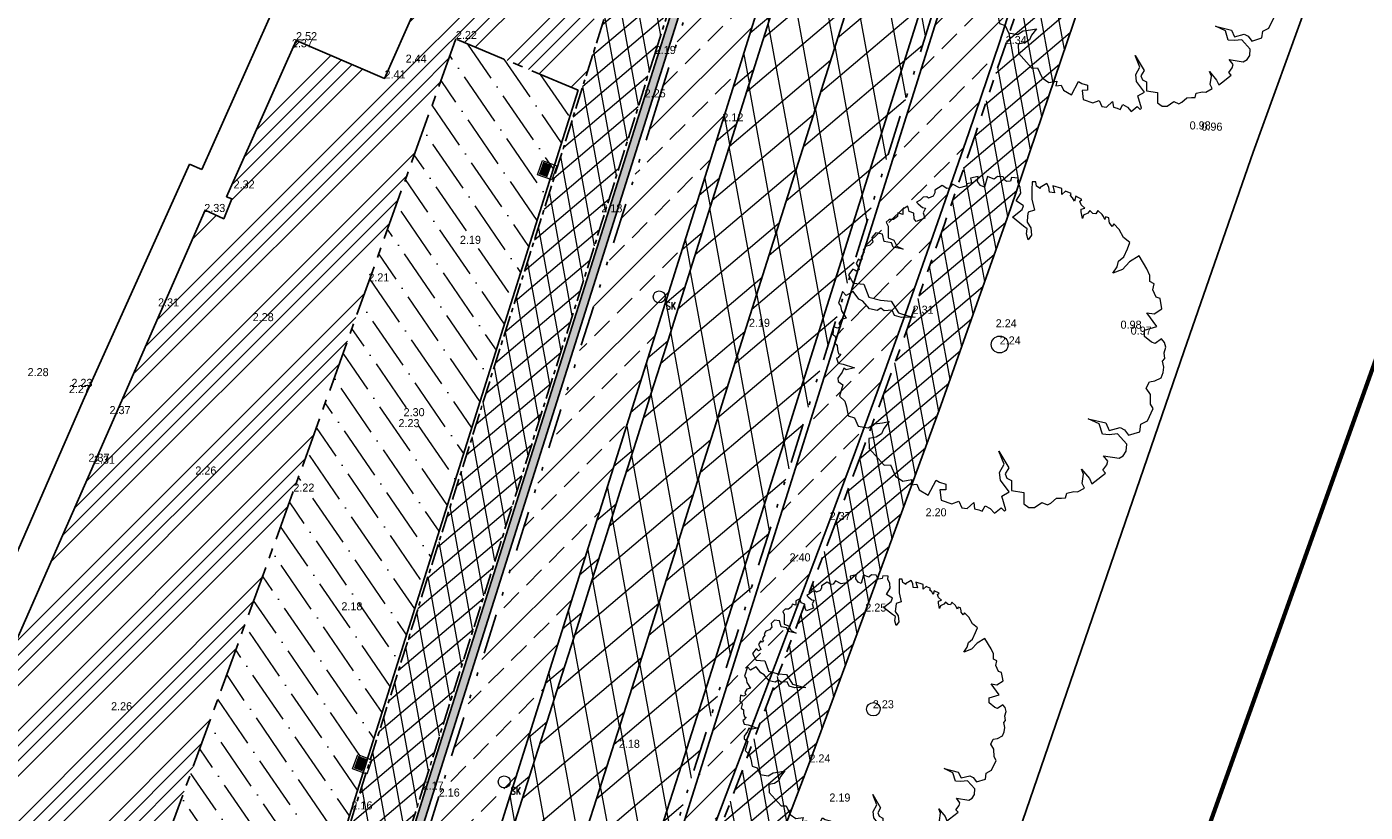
# Model space of a CAD drawing. Header units: metres. Extents: x 136326 to 137932, y 453212 to 454725.
# Tile 78 of 92: x 136736 to 136776, y 454336 to 454359. Entities that reach past the tile are written whole.
import ezdxf

# ---------------------------------------------------------------- set-up
doc = ezdxf.new("R2010")
doc.units = ezdxf.units.M
for name, pattern in [('CENTER__G5', [2.4, 1.5, -0.3, 0.3, -0.3]), ('CENTERX2', [101.6, 63.5, -12.7, 12.7, -12.7]), ('DIVIDE__G5', [3.75, 1.5, -0.75, 0, -0.75, 0, -0.75]), ('PHANTOM__G5', [5.25, 1.5, -0.75, 0.75, -0.75, 0.75, -0.75])]:
    doc.linetypes.add(name, pattern=pattern)
for name, color, linetype, lineweight in [('-DR-alg-bladkaders viewports', 7, 'Continuous', 60), ('-DR-bs-boom', 253, 'Continuous', 13), ('-DR-v-gr-gras', 72, 'Continuous', 9), ('-DR-v-vh-arc-asfalt opbreken', 252, 'Continuous', 9), ('-DR-v-vh-arc-asfalt opbreken middengeleiders', 252, 'Continuous', 9), ('-DR-v-vh-arc-bss grijs keiformaat', 252, 'Continuous', 9), ('-DR-v-vh-arc-sbs df bruinrood', 252, 'Continuous', 9)]:
    doc.layers.add(name, color=color, linetype=linetype, lineweight=lineweight)
doc.layers.add('-DR-alg-hulplijnen hartlijn asfalt nieuwe fietsstraat', color=7, linetype='Continuous', true_color=0xad72b6, plot=False)
doc.layers.add('-DR-alg-hulplijnen kantverharding asfalt nieuwe fietsstraat', color=7, linetype='Continuous', true_color=0xff9429, plot=False)
for name, color, linetype in [('-DR-alg-projectgrens 1-200', 3, 'PROJECTGRENS_1-200'), ('-DR-bs-txt-hoogtemaat', 253, 'Continuous'), ('-DR-nw-vh-scheiding erfgrens en bebouwing', 3, 'Continuous'), ('-DR-v-vh-band 10x20', 5, 'CENTER__G5'), ('-DR-v-vh-band 10x20 gazonband', 5, 'CENTERX2'), ('-DR-v-vh-band 18-20x25', 5, 'DIVIDE__G5'), ('-DR-v-vh-band achterkant band', 1, 'Continuous'), ('-DR-v-vh-band RWS', 5, 'PHANTOM__G5'), ('-DR-v-vh-kantverharding', 4, 'Continuous'), ('-DR-v-vh-kantverharding asfalt fietspad', 2, 'Continuous')]:
    doc.layers.add(name, color=color, linetype=linetype)
for name, color, linetype, lineweight, true_color in [('-DR-v-vh-arc-asfalt fietspad', 7, 'Continuous', 9, 0xdfbfc7), ('B-ME-IE-MEUBILAIR_STRAATKOLK-S', 1, 'Continuous', 0, 0xff0000), ('B-ME-IE-MEUBILAIR_TROTTOIRKOLK-S', 1, 'Continuous', 0, 0xff0000)]:
    doc.layers.add(name, color=color, linetype=linetype, lineweight=lineweight, true_color=true_color)
doc.styles.add('18_100', font='romans', dxfattribs={"width": 0.8, "height": 0.18})
doc.styles.add('18_200', font='romans', dxfattribs={"width": 0.8, "height": 0.36})
doc.styles.add('Drong', font='txt', dxfattribs={"height": 1.8})
doc.linetypes.add('PROJECTGRENS_1-200', pattern='A,0.32,-0.13,[133,ltypeshp.shx,S=0.13,R=0,X=-0.13,Y=0],-0.13,1.27', length=1.85)
pattern_1 = [(220.33562535, (0, 0), (0.3301045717, -0.388755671), []), (280.33562535, (0, 0), (0.5017245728, 0.0915011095), [])]

# ---------------------------------------------------------------- blocks, each defined once
blk = doc.blocks.new('STRAATKOLK')
blk.add_ellipse((0, 0), major_axis=(-0.127, 0.127), ratio=1, start_param=3.926991, end_param=10.210176)
at = {"style": '18_100', "width": 0.8}
blk.add_text('SK', height=0.216, dxfattribs=at).set_placement((0.193, -0.375))
at = {"style": '18_200', "width": 0.8}
blk.add_attdef('HOOGTE', (0.29, 0.211), '', height=0.25, dxfattribs=at)
blk = doc.blocks.new('trottoirkolk')
blk.add_hatch(color=256).paths.add_polyline_path([(0.03, 0.15), (0.03, 0.42), (0.42, 0.42), (0.42, 0.15)])
blk.add_lwpolyline([(0, 0), (0, 0.45), (0.45, 0.45), (0.45, 0)], close=True)
blk = doc.blocks.new('Boom bestaand 1')
blk.add_lwpolyline([(-0.0612, 0.3923), (-0.0736, 0.4117), (-0.087, 0.4225), (-0.0926, 0.4415), (-0.1106, 0.4615), (-0.1242, 0.4751), (-0.1453, 0.464), (-0.1728, 0.4611), (-0.1945, 0.4533), (-0.1892, 0.4456), (-0.2017, 0.4432), (-0.2068, 0.4444), (-0.2172, 0.4471), (-0.2235, 0.4396), (-0.2169, 0.4339), (-0.2271, 0.4339), (-0.2331, 0.433), (-0.2499, 0.4257), (-0.2427, 0.4167), (-0.2476, 0.4092), (-0.2589, 0.4043), (-0.2544, 0.3953), (-0.2533, 0.3814), (-0.2458, 0.3746), (-0.266, 0.3788), (-0.2728, 0.3822), (-0.2717, 0.3934), (-0.2848, 0.3874), (-0.2965, 0.3882), (-0.2987, 0.3953), (-0.3145, 0.3822), (-0.3029, 0.3735), (-0.3141, 0.372), (-0.3232, 0.3686), (-0.3277, 0.3731), (-0.3404, 0.3607), (-0.3359, 0.3465), (-0.3526, 0.3537), (-0.3703, 0.3325), (-0.3491, 0.329), (-0.3569, 0.3156), (-0.371, 0.3198), (-0.3837, 0.3191), (-0.3802, 0.2951), (-0.3781, 0.2944), (-0.3887, 0.2873), (-0.4014, 0.2902), (-0.4056, 0.2803), (-0.3837, 0.2704), (-0.359, 0.2591), (-0.3251, 0.2535), (-0.3272, 0.2337), (-0.318, 0.228), (-0.3011, 0.2189), (-0.282, 0.2224), (-0.2608, 0.2153), (-0.2523, 0.2012), (-0.27, 0.204), (-0.2834, 0.2118), (-0.2947, 0.2047), (-0.3322, 0.185), (-0.3413, 0.2203), (-0.3505, 0.2287), (-0.3724, 0.2146), (-0.388, 0.2358), (-0.4042, 0.2415), (-0.4226, 0.2415), (-0.4315, 0.2467), (-0.4416, 0.2292), (-0.4325, 0.2224), (-0.436, 0.2111), (-0.4423, 0.2083), (-0.453, 0.2067), (-0.4613, 0.1921), (-0.4572, 0.18), (-0.4671, 0.1702), (-0.4727, 0.1652), (-0.4473, 0.144), (-0.4565, 0.1356), (-0.4706, 0.132), (-0.484, 0.1398), (-0.4883, 0.1172), (-0.4847, 0.1158), (-0.4748, 0.1137), (-0.477, 0.101), (-0.4713, 0.0946), (-0.4748, 0.0748), (-0.4932, 0.0607), (-0.4854, 0.0473), (-0.4875, 0.0402), (-0.5017, 0.0304), (-0.4974, 0.0049), (-0.4897, 0.0021), (-0.4832, -0.006), (-0.4832, -0.0211), (-0.4886, -0.0247), (-0.4921, -0.0353), (-0.4877, -0.0469), (-0.4868, -0.0593), (-0.4797, -0.0567), (-0.4646, -0.0487), (-0.4592, -0.0416), (-0.4495, -0.0531), (-0.4326, -0.0549), (-0.4342, -0.0824), (-0.4439, -0.0844), (-0.4591, -0.0789), (-0.4694, -0.0898), (-0.4853, -0.0874), (-0.4835, -0.1044), (-0.469, -0.1108), (-0.4787, -0.1222), (-0.4698, -0.128), (-0.4666, -0.142), (-0.4712, -0.1535), (-0.4673, -0.1649), (-0.4544, -0.1649), (-0.422, -0.1781), (-0.41, -0.1658), (-0.3893, -0.1644), (-0.3736, -0.1512), (-0.391, -0.1753), (-0.4052, -0.1753), (-0.417, -0.1934), (-0.4393, -0.1893), (-0.4502, -0.206), (-0.443, -0.2225), (-0.4293, -0.2254), (-0.424, -0.2366), (-0.4254, -0.251), (-0.4188, -0.2613), (-0.4123, -0.2603), (-0.4066, -0.2696), (-0.4013, -0.2747), (-0.3966, -0.2735), (-0.3925, -0.2806), (-0.3993, -0.2847), (-0.3905, -0.2962), (-0.3764, -0.2947), (-0.3703, -0.2952), (-0.369, -0.3047), (-0.3739, -0.3072), (-0.379, -0.3111), (-0.3686, -0.3301), (-0.3402, -0.3274), (-0.325, -0.2991), (-0.284, -0.3012), (-0.2611, -0.2728), (-0.2463, -0.245), (-0.2054, -0.239), (-0.1868, -0.2166), (-0.1743, -0.1981), (-0.1896, -0.2363), (-0.2027, -0.2526), (-0.2201, -0.2532), (-0.2283, -0.2756), (-0.2392, -0.281), (-0.237, -0.2947), (-0.2507, -0.3132), (-0.2791, -0.3219), (-0.2898, -0.3304), (-0.3173, -0.3368), (-0.3146, -0.3612), (-0.3304, -0.3661), (-0.3025, -0.3907), (-0.2927, -0.3885), (-0.278, -0.3918), (-0.2529, -0.3874), (-0.2548, -0.4016), (-0.2471, -0.4137), (-0.2373, -0.413), (-0.2359, -0.4235), (-0.244, -0.4329), (-0.2234, -0.4441), (-0.2184, -0.4397), (-0.2103, -0.44), (-0.1991, -0.4488), (-0.19, -0.4441), (-0.1778, -0.4485), (-0.164, -0.4505), (-0.1606, -0.4451), (-0.1549, -0.4573), (-0.1555, -0.4613), (-0.14, -0.4627), (-0.1312, -0.4505), (-0.1096, -0.4259), (-0.1073, -0.4238), (-0.1116, -0.4488), (-0.1194, -0.4525), (-0.1103, -0.462), (-0.0992, -0.4807), (-0.089, -0.4841), (-0.0747, -0.4752), (-0.0482, -0.4977), (-0.0278, -0.4895), (-0.0108, -0.4916), (0.0157, -0.4977), (0.0286, -0.4827), (0.0558, -0.482), (0.072, -0.457), (0.069, -0.4349), (0.0757, -0.4119), (0.0796, -0.3924), (0.0927, -0.4156), (0.1039, -0.4278), (0.1075, -0.4466), (0.1025, -0.468), (0.1299, -0.4785), (0.1933, -0.4575), (0.2001, -0.44), (0.2363, -0.4392), (0.2587, -0.4253), (0.2652, -0.3991), (0.2784, -0.4081), (0.2832, -0.3913), (0.3018, -0.3913), (0.3264, -0.3733), (0.2952, -0.3338), (0.3048, -0.3266), (0.3174, -0.3112), (0.333, -0.3182), (0.3264, -0.335), (0.3552, -0.3436), (0.3781, -0.3189), (0.3793, -0.296), (0.4017, -0.296), (0.4096, -0.2826), (0.4002, -0.2572), (0.4186, -0.2622), (0.4261, -0.2522), (0.4345, -0.2443), (0.4231, -0.2298), (0.4365, -0.2194), (0.4544, -0.2139), (0.448, -0.1886), (0.4609, -0.1841), (0.4584, -0.1786), (0.4161, -0.1731), (0.4136, -0.1478), (0.3708, -0.1582), (0.3489, -0.1512), (0.3315, -0.1289), (0.2902, -0.1279), (0.3474, -0.1209), (0.3593, -0.1378), (0.3737, -0.1384), (0.3856, -0.1284), (0.4119, -0.1403), (0.4319, -0.109), (0.4632, -0.1221), (0.4795, -0.1133), (0.4858, -0.0977), (0.4808, -0.0718), (0.4943, -0.0594), (0.4931, -0.0482), (0.4862, -0.0269), (0.4918, -0.0131), (0.4962, -0.0015), (0.4851, 0.0073), (0.4884, 0.0283), (0.494, 0.0383), (0.4918, 0.0615), (0.4763, 0.0609), (0.4531, 0.0758), (0.4365, 0.0758), (0.4719, 0.0863), (0.489, 0.0863), (0.4862, 0.0979), (0.4761, 0.1368), (0.4651, 0.1329), (0.455, 0.15), (0.4464, 0.1571), (0.4261, 0.1516), (0.4511, 0.1914), (0.4495, 0.2054), (0.4402, 0.2194), (0.4215, 0.2288), (0.3832, 0.2155), (0.3754, 0.1921), (0.3661, 0.1742), (0.3341, 0.1773), (0.3068, 0.1532), (0.3395, 0.1968), (0.3637, 0.1976), (0.3692, 0.2304), (0.3801, 0.2397), (0.3996, 0.2444), (0.4034, 0.279), (0.3842, 0.2903), (0.3824, 0.313), (0.3563, 0.3433), (0.3406, 0.3414), (0.3141, 0.3521), (0.2925, 0.3482), (0.2787, 0.3649), (0.2826, 0.3806), (0.2817, 0.4012), (0.2696, 0.4131), (0.256, 0.4212), (0.2376, 0.4248), (0.2327, 0.4339), (0.2168, 0.4384), (0.2036, 0.45), (0.1887, 0.4518), (0.1757, 0.4483), (0.1806, 0.4248), (0.1727, 0.4169), (0.1492, 0.4041), (0.1325, 0.412), (0.1367, 0.4496), (0.0873, 0.4385), (0.0991, 0.4571), (0.0942, 0.4846), (0.0638, 0.4915), (0.0559, 0.4826), (0.0314, 0.4826), (0.0166, 0.4925), (0.0058, 0.4836), (-0.0114, 0.491), (-0.0324, 0.4905), (-0.0772, 0.485), (-0.0717, 0.4517), (-0.0599, 0.4236), (-0.0612, 0.3923)])
blk.add_circle((0, 0), 0.0251)

msp = doc.modelspace()

# ---------------------------------------------------------------- hatches: boundary and pattern name
at = {"layer": '-DR-v-gr-gras'}
h = msp.add_hatch(dxfattribs=at)
h.set_pattern_fill('ANSI36', color=256, scale=0.2, angle=79.41894637)
h.paths.add_polyline_path([(136752.658, 454357.072), (136749.022, 454358.598), (136744.191, 454345.141), (136740.396, 454334.716), (136742.367, 454330.253), (136740.478, 454325.977), (136737.585, 454319.225), (136742.526, 454318.312), (136742.533, 454318.517), (136742.528, 454319.108), (136742.499, 454319.698), (136742.241, 454322.627), (136742.314, 454322.633), (136742.314, 454322.633), (136742.296, 454323.092), (136742.326, 454323.443), (136742.366, 454323.793), (136742.416, 454324.141), (136742.54, 454324.809), (136742.701, 454325.469), (136742.897, 454326.12), (136745.918, 454335.69)])
at = {"layer": '-DR-v-vh-arc-asfalt fietspad', "transparency": 33554687}
h = msp.add_hatch(dxfattribs=at)
h.set_pattern_fill('AVH-ASFALT', color=256, scale=0.51, angle=90, pattern_type=2)
h.set_pattern_definition(pattern_1)
h.paths.add_polyline_path([(136795.234, 454446.627), (136793.478, 454447.191), (136793.398, 454446.942), (136790.452, 454437.726), (136787.93, 454429.602), (136784.119, 454417.634), (136780.338, 454405.709), (136775.837, 454391.431), (136773.793, 454385.186), (136773.654, 454384.73), (136773.377, 454383.827), (136773.049, 454382.793), (136772.918, 454382.326), (136769.027, 454369.951), (136766.783, 454362.764), (136765.361, 454358.444), (136764.46, 454355.764), (136763.538, 454353.091), (136762.595, 454350.426), (136761.846, 454348.358), (136761.085, 454346.294), (136760.31, 454344.235), (136756.421, 454333.902), (136755.049, 454330.133), (136754.102, 454327.564), (136752.04, 454321.65), (136750.785, 454318.021), (136750.15, 454316.091), (136749.63, 454314.614), (136747.971, 454309.76), (136747.85, 454309.306), (136746.856, 454306.352), (136748.532, 454305.788), (136751.765, 454315.298), (136753.688, 454320.853), (136754.727, 454323.902), (136756.8, 454329.822), (136758.11, 454333.386), (136759.528, 454337.09), (136761.189, 454341.572), (136763.389, 454347.563), (136765.513, 454353.58), (136767.563, 454359.624), (136768.619, 454362.837), (136769.653, 454366.057), (136770.666, 454369.283), (136774.268, 454380.756), (136774.972, 454382.974), (136777.928, 454392.335), (136782.771, 454407.587), (136786.31, 454418.642), (136789.486, 454428.897), (136791.038, 454433.589), (136791.392, 454434.668), (136791.521, 454435.052), (136791.854, 454436.065), (136792.812, 454438.968), (136793.109, 454439.971)])
h = msp.add_hatch(dxfattribs=at)
h.set_pattern_fill('AVH-ASFALT', color=256, scale=0.51, angle=90, pattern_type=2)
h.set_pattern_definition(pattern_1)
h.paths.add_polyline_path([(136753.541, 454353.722), (136754.932, 454358.149), (136757.689, 454366.902), (136759.922, 454374.052), (136762.949, 454383.603), (136763.248, 454384.523), (136764.294, 454387.873), (136765.035, 454390.182), (136766.246, 454394), (136767.133, 454396.794), (136768.954, 454402.555), (136773.515, 454417.003), (136778.006, 454431.259), (136778.724, 454433.389), (136780.691, 454439.65), (136779.024, 454440.176), (136778.994, 454440.082), (136778.041, 454437.014), (136777.07, 454434.078), (136776.863, 454433.398), (136775.867, 454430.293), (136775.659, 454429.635), (136773.713, 454423.434), (136769.461, 454409.947), (136765.738, 454398.228), (136763.321, 454390.572), (136762.528, 454388.058), (136761.709, 454385.519), (136759.005, 454376.893), (136756.173, 454367.897), (136753.39, 454359.077), (136746.001, 454335.658), (136743.005, 454326.103), (136742.807, 454325.459), (136742.646, 454324.805), (136742.524, 454324.143), (136742.476, 454323.798), (136742.438, 454323.451), (136742.411, 454323.104), (136742.448, 454322.644), (136742.681, 454319.707), (136742.694, 454319.188), (136742.694, 454318.67), (136742.681, 454318.151), (136742.654, 454317.633), (136742.615, 454317.116), (136742.477, 454315.918), (136742.471, 454315.919), (136742.305, 454314.941), (136742.063, 454313.869), (136741.764, 454312.811), (136741.521, 454312.096), (136743.136, 454311.546), (136743.383, 454312.385), (136743.763, 454313.728), (136743.905, 454314.251), (136744.028, 454314.779), (136744.134, 454315.31), (136744.306, 454316.298), (136744.421, 454317.563), (136744.44, 454317.817), (136744.455, 454318.071), (136744.467, 454318.326), (136744.436, 454319.333), (136744.402, 454320.341), (136744.365, 454321.348), (136744.338, 454322.016), (136744.31, 454322.685), (136744.28, 454323.353), (136744.284, 454323.682), (136744.306, 454324.011), (136744.346, 454324.338), (136744.407, 454324.674), (136744.487, 454325.006), (136744.587, 454325.332), (136748.034, 454336.281)])
at = {"layer": '-DR-v-vh-arc-asfalt opbreken'}
h = msp.add_hatch(dxfattribs=at)
h.set_pattern_fill('AVH-ASFALT_LAAG1-D', color=256, scale=30, angle=90, pattern_type=2)
h.set_pattern_definition([(220.33562535, (0, 0), (0.5825374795, -0.6860394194), []), (280.33562535, (0, 0), (0.885396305, 0.1614725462), [])])
edge = h.paths.add_edge_path()
edge.add_line((136770.545, 454397.834), (136770.149, 454397.959))
edge.add_line((136770.149, 454397.959), (136769.523, 454395.971))
edge.add_line((136769.523, 454395.971), (136767.546, 454389.831))
edge.add_line((136767.546, 454389.831), (136765.437, 454383.135))
edge.add_line((136765.437, 454383.135), (136764.993, 454381.745))
edge.add_line((136764.993, 454381.745), (136761.967, 454372.117))
edge.add_line((136761.967, 454372.117), (136761.967, 454372.116))
edge.add_line((136761.967, 454372.116), (136760.035, 454366.045))
edge.add_line((136760.035, 454366.045), (136756.942, 454356.149))
edge.add_line((136756.942, 454356.149), (136746.648, 454323.458))
edge.add_line((136746.648, 454323.458), (136746.94, 454323.357))
edge.add_arc((132463.741, 455704.591), 4500.4, 342.126672, 342.475503)
edge.add_line((136755.27, 454349.46), (136770.545, 454397.834))
edge = h.paths.add_edge_path()
edge.add_line((136774.881, 454396.472), (136772.548, 454397.205))
edge.add_line((136772.548, 454397.205), (136757.272, 454348.827))
edge.add_arc((132463.741, 455704.591), 4502.5, 342.129926, 342.475503, ccw=False)
edge.add_line((136749.017, 454322.956), (136751.47, 454322.165))
edge.add_line((136751.47, 454322.165), (136753.209, 454327.695))
edge.add_line((136753.209, 454327.695), (136764.4, 454363.196))
edge.add_line((136764.4, 454363.196), (136766.738, 454370.66))
edge.add_line((136766.738, 454370.66), (136771.102, 454384.558))
edge.add_line((136771.102, 454384.558), (136773.559, 454392.315))
edge.add_line((136773.559, 454392.315), (136774.881, 454396.472))
h.paths.add_polyline_path([(136773.151, 454399.112), (136775.487, 454398.379), (136778.093, 454406.577), (136781.805, 454418.333), (136785.308, 454429.373), (136780.56, 454430.88), (136776.152, 454416.917), (136771.323, 454401.688), (136770.749, 454399.866), (136771.147, 454399.742), (136774.961, 454411.82), (136776.964, 454411.188)])
h = msp.add_hatch(dxfattribs=at)
h.set_pattern_fill('AVH-ASFALT_LAAG1-D', color=256, scale=30, angle=90, pattern_type=2)
h.set_pattern_definition([(220.335625, (136419.718, 453326.2367), (0.5825375, -0.6860394), []), (280.335625, (136419.718, 453326.2367), (0.8853963, 0.16147255), [])])
edge = h.paths.add_edge_path()
edge.add_line((136772.548, 454397.205), (136770.545, 454397.834))
edge.add_line((136770.545, 454397.834), (136755.27, 454349.46))
edge.add_arc((132463.741, 455704.591), 4500.4, 342.283906, 342.475503, ccw=False)
edge.add_line((136750.714, 454335.116), (136752.715, 454334.477))
edge.add_arc((132463.741, 455704.591), 4502.5, 342.283906, 342.475503)
edge.add_line((136757.272, 454348.827), (136772.548, 454397.205))
at = {"layer": '-DR-v-vh-arc-asfalt opbreken middengeleiders'}
h = msp.add_hatch(color=256, dxfattribs=at)
h.dxf.hatch_style = 1
h.paths.add_polyline_path([(136744.566, 454321.349), (136744.649, 454320.344), (136744.682, 454319.337), (136744.665, 454318.329), (136744.653, 454318.074), (136744.638, 454317.82), (136744.619, 454317.566), (136744.939, 454317.525), (136745.442, 454317.357), (136745.727, 454317.261), (136747.441, 454322.639), (136747.168, 454322.737), (136747.251, 454323.017), (136744.502, 454323.967), (136748.342, 454336.178), (136754.852, 454356.779), (136758.06, 454366.951), (136759.824, 454372.578), (136759.594, 454372.65), (136757.776, 454366.828), (136754.632, 454356.859), (136748.122, 454336.279), (136744.678, 454325.292), (136744.576, 454324.975), (136744.495, 454324.652), (136744.435, 454324.324), (136744.397, 454323.996), (136744.38, 454323.667), (136744.384, 454323.337), (136744.48, 454323.324)])
at = {"layer": '-DR-v-vh-arc-bss grijs keiformaat'}
h = msp.add_hatch(dxfattribs=at)
h.set_pattern_fill('ANSI33', color=256, scale=0.2)
h.paths.add_polyline_path([(136756.942, 454356.149), (136760.035, 454366.045), (136761.99, 454372.19), (136761.931, 454372.077), (136761.843, 454371.98), (136761.734, 454371.909), (136761.614, 454371.869), (136761.488, 454371.859), (136761.364, 454371.88), (136760.224, 454372.239), (136760.17, 454372.261), (136760.111, 454372.269), (136760.053, 454372.263), (136759.998, 454372.243), (136759.948, 454372.21), (136759.908, 454372.166), (136759.88, 454372.113), (136759.866, 454372.055), (136758.241, 454366.911), (136755.034, 454356.739), (136748.512, 454336.073), (136744.854, 454324.35), (136744.836, 454324.293), (136744.832, 454324.234), (136744.842, 454324.176), (136744.866, 454324.121), (136744.897, 454324.078), (136744.937, 454324.043), (136744.983, 454324.017), (136745.034, 454324.001), (136746.641, 454323.46), (136749.992, 454334.076)])
h = msp.add_hatch(dxfattribs=at)
h.set_pattern_fill('ANSI33', color=256, scale=0.2)
h.paths.add_polyline_path([(136765.178, 454358.494), (136766.553, 454362.815), (136764.959, 454363.325), (136764.861, 454363.056), (136764.56, 454363.152), (136753.381, 454327.625), (136751.52, 454321.63), (136751.812, 454321.531), (136753.824, 454327.352), (136754.85, 454330.195), (136756.246, 454333.989), (136760.131, 454344.293), (136760.895, 454346.343), (136761.648, 454348.397), (136762.391, 454350.455), (136763.338, 454353.128), (136764.267, 454355.808)])
at = {"layer": '-DR-v-vh-arc-sbs df bruinrood'}
h = msp.add_hatch(dxfattribs=at)
h.set_pattern_fill('ANSI34', color=256, scale=0.1)
h.paths.add_polyline_path([(136752.823, 454369.423), (136757.637, 454383.664), (136758.824, 454386.428), (136755.695, 454387.589), (136754.784, 454383.826), (136754.918, 454383.768), (136751.407, 454375.838), (136748.672, 454369.513), (136749.16, 454369.27), (136748.93, 454368.74), (136748.79, 454368.81), (136746.738, 454364.164), (136749.357, 454362.983), (136746.901, 454357.424), (136748.406, 454356.884), (136749.022, 454358.598), (136752.658, 454357.072), (136752.748, 454357.043), (136753.39, 454359.077), (136753.305, 454359.126), (136749.718, 454360.679)])
h = msp.add_hatch(dxfattribs=at)
h.set_pattern_fill('ANSI34', color=256, scale=0.1)
h.paths.add_polyline_path([(136742.367, 454330.253), (136740.396, 454334.716), (136744.191, 454345.141), (136748.406, 454356.884), (136746.901, 454357.424), (136744.272, 454358.558), (136742.21, 454353.91), (136742.36, 454353.85), (136742.123, 454353.256), (136741.571, 454353.512), (136738.917, 454347.442), (136735.404, 454339.457), (136727.668, 454342.876), (136721.306, 454329.867), (136721.262, 454329.766), (136721.45, 454329.696), (136725.15, 454328.15), (136723.886, 454324.983), (136720.037, 454326.47), (136719.868, 454326.534), (136718.015, 454322.242), (136726.702, 454318.486), (136728.138, 454317.854), (136728.559, 454318.811), (136732.024, 454317.268), (136730.808, 454314.401), (136734.788, 454312.713), (136735.875, 454315.276), (136736.606, 454316.964), (136742.279, 454315.951), (136742.471, 454315.919), (136742.489, 454316.024), (136742.615, 454317.116), (136742.654, 454317.633), (136742.681, 454318.151), (136742.685, 454318.308), (136742.526, 454318.312), (136737.585, 454319.225), (136740.478, 454325.977)])

# ---------------------------------------------------------------- linework, layer by layer
at = {"layer": '-DR-alg-bladkaders viewports'}
msp.add_lwpolyline([(136823.357, 454480.592), (136757.911, 454297.452), (136709.237, 454314.846), (136774.682, 454497.986)], close=True, dxfattribs=at)
at = {"layer": '-DR-alg-hulplijnen hartlijn asfalt nieuwe fietsstraat'}
msp.add_lwpolyline([(136781.314, 454424.963), (136757.272, 454348.827, -0.010389), (136697.245, 454171.637), (136619.145, 453955.95), (136588.279, 453870.709), (136579.713, 453847.052, 0.004102), (136571.537, 453823.883, -0.004267), (136562.996, 453799.701), (136431.623, 453437.641, 0.002152), (136391.004, 453324.177), (136379.088, 453290.434), (136365.735, 453256.179), (136360.793, 453242.184)], format="xyb", dxfattribs=at)
at = {"layer": '-DR-alg-hulplijnen kantverharding asfalt nieuwe fietsstraat'}
for points in [[(136782.187, 454454.718), (136782.781, 454444.488, -0.091214), (136782.11, 454439.102), (136781.823, 454438.194), (136779.415, 454430.566), (136779.372, 454430.431, 0.080612), (136779.141, 454428.846), (136779.165, 454427.314, -0.080612), (136778.934, 454425.729), (136779.311, 454425.596), (136755.27, 454349.46, -0.010389), (136695.271, 454172.352)], [(136795.319, 454446.893, -0.11334), (136791.441, 454440.346), (136791.377, 454440.278, 0.112567), (136788.005, 454434.524), (136786.047, 454428.323, -0.080612), (136785.326, 454426.893), (136784.418, 454425.641, 0.080611), (136783.698, 454424.211), (136783.316, 454424.331), (136759.275, 454348.195, -0.010389), (136699.22, 454170.922)]]:
    msp.add_lwpolyline(points, format="xyb", dxfattribs=at)
at = {"layer": '-DR-alg-projectgrens 1-200', "flags": 128}
msp.add_lwpolyline([(136672.431, 453896.561), (136667.194, 453897.489), (136645.076, 453905.171), (136624.477, 453912.593), (136625.184, 453914.831), (136624.39, 453916.757), (136621.163, 453919.31), (136624.07, 453927.399), (136623.281, 453929.136), (136623.21, 453929.192), (136624.085, 453931.643), (136629.304, 453946.51), (136630.541, 453950.147), (136638.492, 453971.96), (136644.073, 453987.263), (136644.824, 453989.705), (136651.204, 454007.423), (136658.506, 454027.642), (136665.47, 454047.006), (136669.496, 454058.357), (136675.354, 454074.419), (136676.258, 454077.094), (136678.747, 454083.756), (136682.526, 454094.171), (136686.101, 454103.639), (136687.039, 454106.475), (136697.795, 454137.242), (136697.717, 454137.253), (136705.555, 454159.78), (136713.078, 454181.729), (136719.605, 454200.719), (136727.498, 454223.752), (136730.581, 454232.718), (136734.46, 454243.959), (136738.033, 454254.306), (136742.183, 454266.266), (136750.568, 454290.842), (136760.393, 454319.456), (136770.666, 454349.328), (136772.713, 454355.238), (136774.612, 454360.473), (136776.998, 454367), (136784.306, 454387.208), (136790.339, 454404.083), (136797.311, 454423.36), (136807.058, 454450.093), (136800.646, 454453.198), (136785.078, 454462.694), (136769.745, 454470.235), (136763.463, 454464.393), (136767.222, 454456.488), (136768.447, 454452.902), (136769.612, 454448.539), (136767.19, 454443.604), (136763.98, 454431.785), (136763.498, 454430.807), (136764.785, 454430.222), (136759.65, 454419.865), (136760.207, 454419.614), (136758.305, 454415.755), (136757.433, 454413.928), (136755.514, 454410.037), (136754.993, 454410.292), (136749.872, 454399.962), (136748.616, 454400.585), (136748.548, 454400.448), (136744.287, 454402.547), (136738.76, 454389.718), (136744.829, 454387.062), (136753.517, 454383.259), (136750.445, 454376.232), (136747.3, 454368.999), (136747.702, 454368.821), (136745.421, 454363.658), (136743.771, 454359.882), (136741.474, 454354.715), (136741.107, 454354.878), (136737.945, 454347.853), (136734.86, 454340.776), (136727.193, 454344.181), (136720.397, 454330.285), (136716.705, 454321.73), (136725.346, 454317.886), (136722.199, 454310.807), (136718.145, 454301.488), (136714.131, 454292.713), (136709.748, 454294.641), (136707.09, 454288.607), (136709.573, 454287.506), (136709.53, 454287.41), (136709.617, 454287.371), (136709.424, 454286.945), (136712.118, 454285.768), (136724.405, 454280.406), (136724.395, 454280.372), (136724.56, 454280.301), (136719.327, 454264.621), (136718.554, 454264.279), (136712.149, 454267.043), (136705.337, 454251.495), (136713.155, 454248.122), (136713.63, 454247.107), (136703.363, 454216.017), (136702.53, 454215.665), (136698.406, 454217.526), (136692.762, 454204.705), (136698.169, 454202.287), (136696.085, 454197.547), (136697.116, 454197.066), (136693.34, 454185.771), (136691.21, 454179.799), (136691.154, 454179.818), (136689.257, 454174.47), (136688.677, 454172.922), (136686.645, 454167.859), (136686.793, 454167.806), (136683.499, 454158.729), (136679.62, 454148.161), (136677.544, 454142.392), (136675.601, 454137.021), (136671.76, 454126.401), (136667.085, 454113.483), (136666.31, 454113.053), (136658.978, 454114.558), (136655.858, 454098.89), (136661.092, 454097.825), (136661.269, 454097.519), (136621.35, 453987.863), (136615.212, 453990.581), (136612.094, 453983.671), (136608.8, 453985.139), (136606.115, 453979.27), (136610.368, 453977.386), (136616.099, 453974.911), (136616.418, 453974.217), (136608.394, 453952.136), (136599.91, 453929.479), (136596.333, 453930.847), (136596.703, 453931.801), (136592.691, 453933.357), (136592.582, 453933.111), (136587.167, 453935.208), (136587.113, 453935.101), (136586.908, 453935.2), (136584.73, 453936.252), (136573.42, 453911.897), (136576.906, 453910.227), (136577.755, 453910.817), (136581.71, 453908.923), (136581.78, 453907.891), (136588.355, 453904.743), (136581.357, 453890.288), (136584.408, 453889.218), (136581.92, 453882.301), (136582.601, 453881.581), (136581.142, 453877.478), (136580.13, 453877.281), (136578.301, 453872.104), (136578.986, 453871.382), (136577.526, 453867.309), (136576.539, 453867.19), (136574.654, 453861.99), (136575.357, 453861.219), (136573.859, 453857.098), (136572.823, 453856.858), (136568.249, 453844.056), (136569.051, 453843.723), (136568.246, 453841.986), (136569.916, 453841.29), (136566.692, 453833.862), (136560.757, 453836.486), (136555.193, 453823.556), (136563.207, 453820.33), (136562.244, 453817.938), (136562.059, 453818.012), (136558.019, 453808.014), (136558.218, 453807.935), (136557.146, 453805.252), (136555.477, 453804.556), (136553.671, 453802.5), (136552.612, 453799.698), (136545.82, 453781.422), (136541.647, 453783.356), (136534.75, 453768.68), (136539.525, 453766.451), (136534.814, 453753.868), (136534.789, 453753.879), (136534.379, 453752.873), (136534.182, 453752.96), (136532.926, 453749.667), (136533.099, 453749.603), (136532.772, 453748.705), (136532.584, 453748.792), (136530.457, 453743.085), (136530.627, 453743.022), (136516.493, 453704.592), (136514.575, 453699.22), (136492.181, 453636.401), (136492.736, 453636.204), (136489.157, 453626.341), (136485.079, 453628.249), (136478.16, 453613.788), (136483.141, 453611.479), (136461.867, 453552.94), (136457.354, 453554.582), (136454.06, 453545.417), (136458.648, 453543.776), (136443.598, 453501.593), (136437.009, 453503.95), (136431.442, 453488.403), (136437.02, 453486.393), (136418.282, 453434.811), (136419.185, 453434.431), (136413.9, 453419.737), (136407.364, 453401.466), (136407.056, 453400.056), (136406.467, 453398.451), (136401.897, 453385.592), (136396.197, 453388.282), (136390.097, 453375.66), (136397.157, 453372.353), (136391.911, 453357.791), (136390.965, 453355.464), (136388.624, 453350.371), (136384.302, 453352.274), (136382.126, 453347.544), (136391.358, 453344.243), (136383.168, 453321.66), (136379.275, 453323.116), (136369.941, 453296.994), (136366.76, 453298.169), (136365.332, 453294.302), (136367.975, 453293.349), (136367.397, 453291.75), (136367.871, 453291.227), (136363.518, 453279.255), (136362.091, 453275.277), (136356.432, 453259.57), (136355.262, 453256.31), (136348.508, 453237.967), (136370.649, 453230.069), (136374.328, 453240.694), (136372.767, 453241.803), (136382.163, 453267.942), (136384.551, 453274.649), (136388.98, 453286.656), (136392.893, 453297.449), (136398.36, 453312.66), (136406.212, 453334.431), (136411.924, 453350.355), (136415.827, 453361.341), (136419.474, 453371.398), (136422.516, 453379.917), (136425.014, 453387.05), (136430.128, 453401.329), (136433.008, 453409.364), (136437.5, 453421.973), (136444.424, 453441.303), (136447.898, 453451.043), (136454.668, 453469.854), (136458.254, 453479.666), (136467.647, 453501.921), (136478.422, 453531.465), (136485.603, 453551.259), (136497.269, 453583.741), (136504.565, 453604), (136511.581, 453623.496), (136513.58, 453629.053), (136518.673, 453642.888), (136519.015, 453643.404), (136522.68, 453653.62), (136522.664, 453653.957), (136523.62, 453656.594), (136528.73, 453670.926), (136534.757, 453688.003), (136543.62, 453712.768), (136551.352, 453734.38), (136563.425, 453767.68), (136566.609, 453776.654), (136569.182, 453777.966), (136577.487, 453774.867), (136583.873, 453792.703), (136575.924, 453795.622), (136575.205, 453797.155), (136576.997, 453801.811), (136581.956, 453815.424), (136586.269, 453827.274), (136591.149, 453840.672), (136596.411, 453855.14), (136603.758, 453874.947), (136606.204, 453881.939), (136608.18, 453887.612), (136608.471, 453887.616), (136610.071, 453888.673), (136612.877, 453896.334), (136616.917, 453896.194), (136618.846, 453897.187), (136619.756, 453899.432), (136644.445, 453890.648), (136649.466, 453889.41), (136663.041, 453887.011), (136671.45, 453886.364), (136675.948, 453886.023), (136676.722, 453896.236)], close=True, dxfattribs=at)
at = {"layer": '-DR-nw-vh-scheiding erfgrens en bebouwing', "flags": 128}
msp.add_lwpolyline([(136720.182, 454264.026), (136725.8, 454280.858), (136725.625, 454280.933), (136725.634, 454280.961), (136712.518, 454286.685), (136714.605, 454291.372), (136718.722, 454300.466), (136721.468, 454306.741), (136723.357, 454310.993), (136726.702, 454318.486), (136718.015, 454322.242), (136721.306, 454329.867), (136727.668, 454342.876), (136735.404, 454339.457), (136738.917, 454347.442), (136741.571, 454353.512), (136742.123, 454353.256), (136742.36, 454353.85), (136742.21, 454353.91), (136744.272, 454358.558), (136746.901, 454357.424), (136749.357, 454362.983)], dxfattribs=at)
at = {"layer": '-DR-v-vh-band 10x20'}
msp.add_lwpolyline([(136752.658, 454357.072), (136749.022, 454358.598), (136744.191, 454345.141), (136740.396, 454334.716), (136742.367, 454330.253), (136740.478, 454325.977), (136737.585, 454319.225)], dxfattribs=at)
at = {"layer": '-DR-v-vh-band 10x20 gazonband', "ltscale": 0.01}
for points in [[(136744.28, 454323.353), (136744.284, 454323.682), (136744.306, 454324.011), (136744.346, 454324.338), (136744.407, 454324.674), (136744.487, 454325.006), (136744.587, 454325.332), (136748.034, 454336.281), (136753.541, 454353.722), (136754.932, 454358.149), (136757.689, 454366.902), (136759.922, 454374.052), (136762.949, 454383.603), (136763.248, 454384.523), (136764.294, 454387.873), (136765.035, 454390.182), (136766.246, 454394), (136767.133, 454396.794), (136768.954, 454402.555), (136773.515, 454417.003), (136778.006, 454431.259), (136778.724, 454433.389), (136780.681, 454439.617), (136784.841, 454452.801)], [(136779.023, 454440.176), (136778.041, 454437.014), (136777.07, 454434.078), (136776.863, 454433.398), (136775.867, 454430.293), (136775.659, 454429.635), (136773.713, 454423.434), (136769.461, 454409.947), (136765.738, 454398.228), (136763.321, 454390.572), (136762.528, 454388.058), (136761.709, 454385.519), (136759.005, 454376.893), (136756.173, 454367.897), (136753.39, 454359.077), (136746.001, 454335.658), (136743.005, 454326.103), (136742.807, 454325.459), (136742.646, 454324.805), (136742.524, 454324.143), (136742.476, 454323.798), (136742.438, 454323.451), (136742.411, 454323.104), (136742.448, 454322.644)]]:
    msp.add_lwpolyline(points, dxfattribs=at)
at = {"layer": '-DR-v-vh-band 18-20x25', "ltscale": 0.8}
for points in [[(136758.241, 454366.911), (136755.034, 454356.739), (136748.512, 454336.073), (136744.854, 454324.35)], [(136753.209, 454327.695), (136764.4, 454363.196)]]:
    msp.add_lwpolyline(points, dxfattribs=at)
at = {"layer": '-DR-v-vh-band achterkant band'}
for points in [[(136758.06, 454366.951), (136754.852, 454356.779), (136748.342, 454336.178), (136744.502, 454323.967), (136747.251, 454323.017), (136747.168, 454322.737), (136747.441, 454322.639), (136745.727, 454317.261), (136745.282, 454315.818), (136744.992, 454315.922), (136744.753, 454315.991)], [(136757.776, 454366.828), (136754.632, 454356.859), (136748.122, 454336.279), (136744.678, 454325.292), (136744.576, 454324.975), (136744.495, 454324.652), (136744.435, 454324.324), (136744.397, 454323.996), (136744.38, 454323.667), (136744.384, 454323.337), (136744.48, 454323.324), (136744.566, 454321.349), (136744.649, 454320.344), (136744.682, 454319.337), (136744.665, 454318.329), (136744.653, 454318.074), (136744.638, 454317.82), (136744.619, 454317.566), (136744.504, 454316.301), (136744.465, 454316.069)], [(136748.974, 454316.245), (136750.671, 454321.586), (136750.939, 454321.521), (136751.02, 454321.795), (136751.52, 454321.63), (136751.812, 454321.531), (136753.824, 454327.352), (136754.85, 454330.195), (136756.246, 454333.989), (136760.131, 454344.293), (136760.895, 454346.343), (136761.648, 454348.397), (136762.391, 454350.455), (136763.338, 454353.128), (136764.267, 454355.808), (136765.178, 454358.494), (136766.553, 454362.815), (136764.959, 454363.325), (136764.861, 454363.056), (136764.56, 454363.152), (136753.381, 454327.625), (136751.52, 454321.63)], [(136742.314, 454322.646), (136742.296, 454323.092), (136742.326, 454323.443), (136742.366, 454323.793), (136742.416, 454324.141), (136742.54, 454324.809), (136742.701, 454325.469), (136742.897, 454326.12), (136745.918, 454335.69), (136752.658, 454357.072)]]:
    msp.add_lwpolyline(points, dxfattribs=at)
at = {"layer": '-DR-v-vh-band RWS', "ltscale": 0.5}
msp.add_lwpolyline([(136772.875, 454382.848), (136773.049, 454382.793), (136772.918, 454382.326), (136769.027, 454369.951), (136766.783, 454362.764), (136765.361, 454358.444), (136764.46, 454355.764), (136763.538, 454353.091), (136762.595, 454350.426), (136761.846, 454348.358), (136761.085, 454346.294), (136760.31, 454344.235), (136756.421, 454333.902), (136755.049, 454330.133), (136754.102, 454327.564), (136752.04, 454321.65), (136750.785, 454318.021), (136750.15, 454316.091), (136749.63, 454314.614), (136747.971, 454309.76), (136747.85, 454309.306), (136744.179, 454298.397), (136741.369, 454290.109), (136738.429, 454281.461)], dxfattribs=at)
at = {"layer": '-DR-v-vh-kantverharding'}
msp.add_lwpolyline([(136761.991, 454372.192), (136760.035, 454366.045), (136756.942, 454356.149), (136746.648, 454323.458)], dxfattribs=at)
at = {"layer": '-DR-v-vh-kantverharding asfalt fietspad'}
msp.add_lwpolyline([(136767.563, 454359.624), (136765.513, 454353.58), (136763.389, 454347.563), (136761.189, 454341.572), (136759.528, 454337.09), (136758.11, 454333.386), (136756.8, 454329.822), (136754.727, 454323.902), (136753.688, 454320.853), (136751.765, 454315.298), (136748.532, 454305.788), (136743.024, 454289.608), (136739.198, 454278.285), (136737.464, 454273.207), (136735.376, 454267.107), (136731.911, 454256.912), (136729.981, 454251.308), (136725.911, 454239.533), (136724.626, 454235.707), (136723.014, 454230.971), (136718.092, 454216.454), (136715.51, 454209.045), (136713.807, 454204.106), (136708.775, 454189.829)], dxfattribs=at)

# ---------------------------------------------------------------- block references
at = {"layer": '-DR-bs-boom', "rotation": 293.3958673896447}
for p, xscale, yscale in [((136769.23, 454360.964), 9, 9), ((136765.183, 454349.517), 10, 10), ((136761.429, 454338.672), 8, 8)]:
    msp.add_blockref('Boom bestaand 1', p, dxfattribs=dict(at, xscale=xscale, yscale=yscale))
at = {"layer": 'B-ME-IE-MEUBILAIR_STRAATKOLK-S'}
for p in [(136755.066, 454350.93), (136750.459, 454336.511)]:
    msp.add_blockref('STRAATKOLK', p, dxfattribs=at)
at = {"layer": 'B-ME-IE-MEUBILAIR_TROTTOIRKOLK-S', "rotation": 70}
for p in [(136751.869, 454354.408), (136746.373, 454336.746)]:
    msp.add_blockref('trottoirkolk', p, dxfattribs=at)

# ---------------------------------------------------------------- texts
at = {"layer": '-DR-bs-txt-hoogtemaat', "color": 253, "char_height": 0.24, "attachment_point": 7, "style": 'Drong'}
for s, insert in [('2.37', (136744.148, 454358.348, 2.371)), ('2.52', (136744.272, 454358.558, 2.515)), ('2.22', (136749.022, 454358.598, 2.218)), ('2.34', (136765.361, 454358.444, 2.335)), ('2.44', (136747.53, 454357.894, 2.436)), ('2.19', (136754.932, 454358.149, 2.19)), ('2.41', (136746.901, 454357.424, 2.405)), ('2.25', (136754.632, 454356.859, 2.245)), ('2.12', (136756.941, 454356.149, 2.122)), ('0.98', (136770.828, 454355.906, 0.978)), ('0.96', (136771.177, 454355.868, 0.96)), ('2.32', (136742.416, 454354.153, 2.322)), ('2.33', (136741.544, 454353.451, 2.331)), ('2.18', (136753.345, 454353.444, 2.179)), ('2.19', (136749.142, 454352.504, 2.187)), ('2.21', (136746.42, 454351.391, 2.208)), ('2.31', (136740.171, 454350.644, 2.31)), ('2.31', (136762.595, 454350.426, 2.309)), ('2.28', (136742.983, 454350.206, 2.281)), ('2.19', (136757.731, 454350.038, 2.189)), ('2.24', (136765.065, 454350.026, 2.24)), ('0.98', (136768.775, 454349.981, 0.982)), ('2.24', (136765.183, 454349.517, 2.241)), ('0.97', (136769.075, 454349.805, 0.968)), ('2.28', (136736.294, 454348.571, 2.279)), ('2.27', (136737.522, 454348.07, 2.267)), ('2.23', (136737.597, 454348.252, 2.233)), ('2.37', (136738.729, 454347.442, 2.368)), ('2.30', (136747.468, 454347.38, 2.303)), ('2.23', (136747.316, 454347.055, 2.226)), ('2.37', (136738.103, 454346.026, 2.372)), ('2.31', (136738.266, 454345.968, 2.313)), ('2.26', (136741.279, 454345.646, 2.256)), ('2.22', (136744.191, 454345.141, 2.218)), ('2.20', (136762.98, 454344.403, 2.203)), ('2.37', (136760.131, 454344.293, 2.365)), ('2.40', (136758.938, 454343.063, 2.396)), ('2.18', (136745.619, 454341.609, 2.175)), ('2.25', (136761.189, 454341.572, 2.253)), ('2.26', (136738.775, 454338.637, 2.261)), ('2.23', (136761.413, 454338.696, 2.234)), ('2.18', (136753.865, 454337.522, 2.181)), ('2.24', (136759.528, 454337.09, 2.244)), ('2.17', (136748.034, 454336.281, 2.165)), ('2.16', (136748.512, 454336.073, 2.156)), ('2.16', (136745.918, 454335.69, 2.162)), ('2.19', (136760.121, 454335.924, 2.194))]:
    msp.add_mtext(s, dxfattribs=dict(at, insert=insert))

doc.saveas('drawing.dxf')
